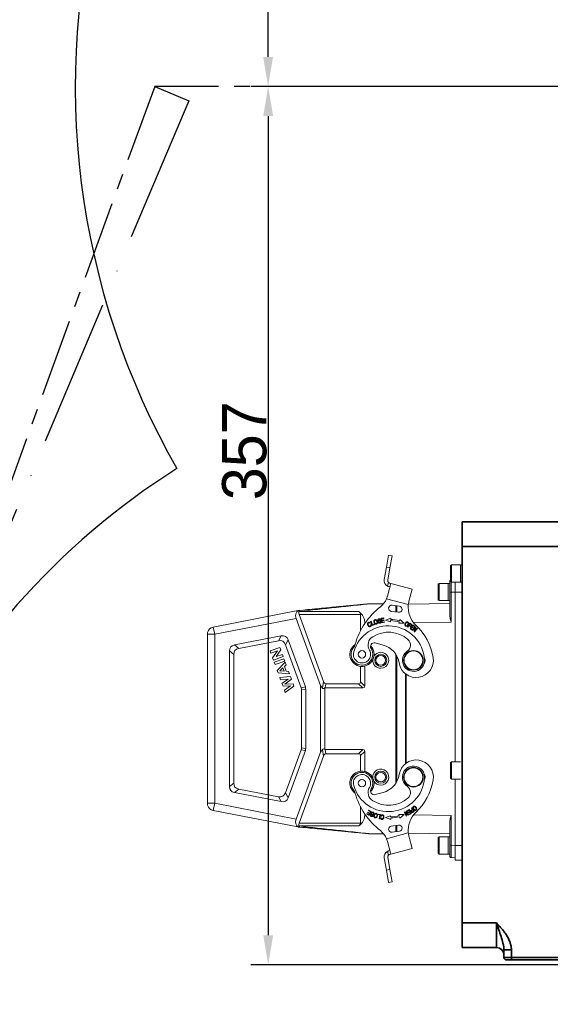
# Model space of a CAD drawing. Header units: millimetres. Extents: x -2031 to 1277, y -458 to 5880.
# Tile 19 of 61: x -816 to -600, y 3703 to 4104. Entities that reach past the tile are written whole.
import ezdxf

# ---------------------------------------------------------------- set-up
doc = ezdxf.new("R2010")
doc.units = ezdxf.units.MM
doc.header["$LTSCALE"] = 5
doc.linetypes.add('ACAD_ISO10W100', pattern=[18, 12, -3, 0, -3])
doc.linetypes.add('CENTER', pattern=[10.16, 6.35, -1.27, 1.27, -1.27])
doc.layers.add('重要标记', color=1, linetype='Continuous', lineweight=25)

msp = doc.modelspace()

# ---------------------------------------------------------------- linework, layer by layer
at = {"color": 2, "linetype": 'CENTER'}
for p, q in [((-761.093, 4076.401), (-863.827, 3794.141)), ((-481.093, 4076.401), (-761.093, 4076.401))]:
    msp.add_line(p, q, dxfattribs=at)
at = {"linetype": 'Continuous', "lineweight": 35}
for p, q in [((-636.093, 3899.401), (-561.093, 3899.401)), ((-636.093, 3889.401), (-636.093, 3899.401)), ((-636.093, 3889.401), (-636.093, 3736.401)), ((-561.093, 3889.401), (-636.093, 3889.401)), ((-636.093, 3736.401), (-622.093, 3736.401)), ((-636.093, 3726.401), (-636.093, 3736.401)), ((-622.093, 3726.401), (-622.093, 3736.401)), ((-622.093, 3726.401), (-636.093, 3726.401)), ((-619.093, 3725.446), (-616.093, 3725.446)), ((-619.093, 3722.401), (-619.093, 3725.446)), ((-619.093, 3722.401), (-616.093, 3722.401)), ((-616.093, 3725.446), (-616.093, 3722.401)), ((-616.093, 3722.401), (-571.093, 3722.401)), ((-616.093, 3722.401), (-616.093, 3721.401)), ((-616.093, 3721.401), (-618.093, 3721.401)), ((-571.093, 3721.401), (-616.093, 3721.401))]:
    msp.add_line(p, q, dxfattribs=at)
at = {"color": 0, "linetype": 'Continuous', "lineweight": 5}
for p, q in [((-666.044, 3885.912), (-666.912, 3880.988)), ((-664.566, 3885.651), (-666.044, 3885.912)), ((-664.566, 3885.651), (-665.435, 3880.727)), ((-666.912, 3880.988), (-667.795, 3875.981)), ((-666.912, 3880.988), (-665.435, 3880.727)), ((-666.318, 3875.721), (-665.435, 3880.727)), ((-640.443, 3881.912), (-640.793, 3881.562)), ((-640.793, 3875.262), (-640.793, 3881.562)), ((-636.793, 3881.912), (-640.443, 3881.912)), ((-640.443, 3881.912), (-640.443, 3874.912)), ((-636.093, 3881.912), (-636.793, 3881.912)), ((-636.793, 3881.912), (-636.793, 3874.912)), ((-636.793, 3875.237), (-636.793, 3881.912)), ((-665.109, 3874.452), (-666.491, 3869.293)), ((-666.45, 3873.31), (-666.04, 3874.84)), ((-665.109, 3874.452), (-665.592, 3874.581)), ((-656.415, 3872.122), (-665.109, 3874.452)), ((-645.443, 3874.412), (-645.793, 3874.062)), ((-641.793, 3874.412), (-645.443, 3874.412)), ((-645.443, 3874.412), (-645.443, 3867.412)), ((-641.093, 3874.412), (-641.793, 3874.412)), ((-641.793, 3874.412), (-641.793, 3867.412)), ((-640.793, 3875.262), (-640.443, 3874.912)), ((-640.606, 3874.386), (-640.605, 3875.073)), ((-640.443, 3874.912), (-636.793, 3874.912)), ((-638.893, 3874.912), (-638.893, 3870.912)), ((-636.793, 3874.912), (-636.793, 3875.237)), ((-636.793, 3874.912), (-636.093, 3874.912)), ((-665.497, 3873.003), (-665.98, 3873.132)), ((-657.629, 3867.592), (-656.415, 3872.122)), ((-645.793, 3867.762), (-645.793, 3874.062)), ((-641.093, 3861.397), (-641.093, 3870.851)), ((-640.602, 3870.851), (-638.893, 3870.881)), ((-640.602, 3858.735), (-640.602, 3870.851)), ((-638.893, 3870.912), (-636.093, 3870.912)), ((-638.893, 3870.912), (-638.893, 3801.912)), ((-668.046, 3866.162), (-673.666, 3866.162)), ((-666.85, 3868.189), (-657.981, 3865.813)), ((-641.093, 3866.226), (-657.966, 3865.931)), ((-657.629, 3867.592), (-657.737, 3867.189)), ((-645.793, 3867.762), (-645.443, 3867.412)), ((-645.443, 3867.412), (-641.793, 3867.412)), ((-641.793, 3867.412), (-641.093, 3867.412)), ((-702.961, 3863.371), (-737.266, 3856.703)), ((-702.59, 3863.389), (-702.454, 3863.424)), ((-702.503, 3862.974), (-678.055, 3862.974)), ((-702.454, 3863.424), (-701.903, 3863.477)), ((-664.902, 3863.073), (-661.923, 3862.685)), ((-661.6, 3865.164), (-664.579, 3865.552)), ((-663.093, 3865.358), (-663.093, 3862.837)), ((-662.693, 3862.785), (-662.693, 3865.306)), ((-736.693, 3853.758), (-703.601, 3860.191)), ((-703.601, 3860.191), (-693.693, 3832.969)), ((-692.494, 3834.581), (-702.409, 3861.824)), ((-702.409, 3861.824), (-677.425, 3861.824)), ((-677.425, 3855.144), (-677.425, 3861.824)), ((-675.693, 3858.057), (-675.693, 3858.662)), ((-675.693, 3858.662), (-675.275, 3858.662)), ((-673.578, 3858.236), (-673.426, 3858.376)), ((-673.152, 3859.026), (-673.339, 3858.949)), ((-673.339, 3858.949), (-672.652, 3857.285)), ((-672.547, 3857.558), (-673.152, 3859.026)), ((-670.122, 3858.784), (-670.303, 3858.723)), ((-669.503, 3859.615), (-669.318, 3859.674)), ((-667.941, 3860.388), (-669.033, 3860.239)), ((-669.033, 3860.239), (-668.791, 3858.455)), ((-668.805, 3860.056), (-667.913, 3860.177)), ((-668.73, 3859.509), (-668.805, 3860.056)), ((-668.791, 3858.455), (-667.663, 3858.609)), ((-667.895, 3859.623), (-668.73, 3859.509)), ((-668.702, 3859.3), (-667.866, 3859.414)), ((-668.619, 3858.693), (-668.702, 3859.3)), ((-667.692, 3858.819), (-668.619, 3858.693)), ((-667.913, 3860.177), (-667.941, 3860.388)), ((-667.866, 3859.414), (-667.895, 3859.623)), ((-667.663, 3858.609), (-667.692, 3858.819)), ((-665.101, 3860.364), (-667.263, 3859.535)), ((-667.263, 3859.535), (-665.185, 3858.819)), ((-665.185, 3858.819), (-665.159, 3859.302)), ((-665.132, 3859.801), (-665.101, 3860.364)), ((-661.737, 3858.76), (-661.861, 3858.293)), ((-661.861, 3858.293), (-659.664, 3858.331)), ((-661.463, 3859.788), (-661.608, 3859.243)), ((-659.664, 3858.331), (-661.463, 3859.788)), ((-657.373, 3858.244), (-658.286, 3856.692)), ((-655.816, 3858.47), (-640.602, 3858.735)), ((-739.593, 3854.526), (-739.593, 3853.758)), ((-737.266, 3856.703), (-736.693, 3853.758)), ((-673.069, 3857.732), (-673.277, 3857.694)), ((-672.652, 3857.285), (-671.772, 3857.649)), ((-671.852, 3857.845), (-672.547, 3857.558)), ((-671.772, 3857.649), (-671.852, 3857.845)), ((-658.286, 3856.692), (-658.128, 3856.6)), ((-658.128, 3856.6), (-657.758, 3857.231)), ((-657.65, 3857.414), (-657.324, 3857.969)), ((-656.213, 3857.546), (-657.239, 3856.067)), ((-657.239, 3856.067), (-656.395, 3855.481)), ((-656.968, 3856.137), (-656.619, 3856.641)), ((-656.274, 3855.656), (-656.968, 3856.137)), ((-656.619, 3856.641), (-655.993, 3856.207)), ((-656.499, 3856.814), (-656.184, 3857.268)), ((-655.873, 3856.38), (-656.499, 3856.814)), ((-656.395, 3855.481), (-656.274, 3855.656)), ((-655.113, 3856.768), (-656.251, 3855.373)), ((-656.251, 3855.373), (-656.116, 3855.263)), ((-655.395, 3856.979), (-656.213, 3857.546)), ((-656.184, 3857.268), (-655.516, 3856.804)), ((-656.116, 3855.263), (-655.221, 3856.359)), ((-655.993, 3856.207), (-655.873, 3856.38)), ((-655.221, 3856.359), (-655.555, 3854.806)), ((-655.555, 3854.806), (-655.41, 3854.687)), ((-655.516, 3856.804), (-655.395, 3856.979)), ((-655.41, 3854.687), (-654.272, 3856.082)), ((-655.301, 3855.098), (-654.968, 3856.65)), ((-654.408, 3856.192), (-655.301, 3855.098)), ((-654.968, 3856.65), (-655.113, 3856.768)), ((-654.272, 3856.082), (-654.408, 3856.192)), ((-739.593, 3785.065), (-739.593, 3853.758)), ((-736.693, 3853.758), (-739.593, 3853.758)), ((-736.693, 3785.065), (-736.693, 3853.758)), ((-709.652, 3853.106), (-728.67, 3849.409)), ((-710.773, 3851.124), (-726.938, 3847.981)), ((-709.652, 3853.106), (-710.773, 3851.124)), ((-706.825, 3851.507), (-707.947, 3849.525)), ((-699.844, 3832.326), (-706.825, 3851.507)), ((-671.47, 3850.221), (-668.267, 3849.362)), ((-730.693, 3846.955), (-730.693, 3791.868)), ((-730.693, 3846.955), (-728.961, 3845.527)), ((-728.67, 3849.409), (-726.938, 3847.981)), ((-710.211, 3848.43), (-714.158, 3846.993)), ((-713.837, 3846.114), (-714.158, 3846.993)), ((-711.202, 3847.073), (-713.837, 3846.114)), ((-713.139, 3844.195), (-711.202, 3847.073)), ((-711.751, 3844.653), (-709.865, 3847.48)), ((-709.865, 3847.48), (-710.211, 3848.43)), ((-701.576, 3832.02), (-707.947, 3849.525)), ((-728.961, 3845.527), (-728.961, 3793.296)), ((-712.804, 3843.274), (-713.139, 3844.195)), ((-708.857, 3844.71), (-712.804, 3843.274)), ((-708.525, 3843.799), (-712.472, 3842.362)), ((-712.128, 3841.416), (-712.472, 3842.362)), ((-708.181, 3842.852), (-712.128, 3841.416)), ((-709.177, 3845.59), (-711.751, 3844.653)), ((-711.272, 3839.065), (-708.009, 3842.379)), ((-708.857, 3844.71), (-709.177, 3845.59)), ((-708.181, 3842.852), (-708.525, 3843.799)), ((-708.009, 3842.379), (-707.634, 3841.349)), ((-663.093, 3845.639), (-663.093, 3793.184)), ((-662.693, 3793.849), (-662.693, 3844.974)), ((-710.908, 3838.064), (-711.272, 3839.065)), ((-706.296, 3837.675), (-710.908, 3838.064)), ((-708.936, 3840.068), (-710.165, 3838.889)), ((-710.165, 3838.889), (-708.47, 3838.789)), ((-708.47, 3838.789), (-708.936, 3840.068)), ((-707.634, 3841.349), (-708.381, 3840.614)), ((-707.699, 3838.74), (-708.381, 3840.614)), ((-706.662, 3838.679), (-707.699, 3838.74)), ((-706.296, 3837.675), (-706.662, 3838.679)), ((-677.425, 3834.394), (-677.425, 3840.728)), ((-675.693, 3832.662), (-675.693, 3840.824)), ((-705.88, 3836.53), (-710.241, 3836.232)), ((-709.894, 3835.279), (-710.241, 3836.232)), ((-706.875, 3835.563), (-709.894, 3835.279)), ((-706.875, 3835.563), (-709.333, 3833.737)), ((-705.514, 3835.526), (-708.125, 3833.518)), ((-705.514, 3835.526), (-705.88, 3836.53)), ((-692.898, 3831.911), (-692.494, 3834.581)), ((-675.693, 3832.662), (-677.425, 3834.394)), ((-659.093, 3837.644), (-659.093, 3801.179)), ((-658.798, 3837.427), (-658.798, 3801.396)), ((-708.923, 3832.612), (-709.333, 3833.737)), ((-705.9, 3832.741), (-708.923, 3832.612)), ((-705.9, 3832.741), (-708.354, 3831.048)), ((-708.001, 3830.079), (-708.354, 3831.048)), ((-704.836, 3833.661), (-708.125, 3833.518)), ((-704.462, 3832.635), (-708.001, 3830.079)), ((-704.462, 3832.635), (-704.836, 3833.661)), ((-699.844, 3832.326), (-701.576, 3832.02)), ((-701.425, 3831.165), (-699.693, 3831.471)), ((-701.425, 3807.658), (-701.425, 3831.165)), ((-699.693, 3807.352), (-699.693, 3831.471)), ((-693.693, 3805.854), (-693.693, 3832.969)), ((-692.898, 3831.911), (-693.693, 3832.969)), ((-691.961, 3806.885), (-691.961, 3831.938)), ((-691.764, 3831.912), (-691.502, 3833.644)), ((-691.764, 3831.912), (-676.443, 3831.912)), ((-691.502, 3833.644), (-678.175, 3833.644)), ((-678.175, 3833.644), (-676.443, 3831.912)), ((-707.947, 3789.298), (-701.576, 3806.803)), ((-706.825, 3787.316), (-699.844, 3806.497)), ((-701.576, 3806.803), (-699.844, 3806.497)), ((-699.693, 3807.352), (-701.425, 3807.658)), ((-693.693, 3805.854), (-692.898, 3806.912)), ((-692.494, 3804.242), (-692.898, 3806.912)), ((-691.502, 3805.179), (-691.764, 3806.912)), ((-676.443, 3806.912), (-691.764, 3806.912)), ((-676.443, 3806.912), (-678.175, 3805.179)), ((-677.425, 3804.429), (-675.693, 3806.162)), ((-675.693, 3797.999), (-675.693, 3806.162)), ((-693.693, 3805.854), (-703.601, 3778.632)), ((-702.409, 3776.999), (-692.494, 3804.242)), ((-678.175, 3805.179), (-691.502, 3805.179)), ((-677.425, 3798.095), (-677.425, 3804.429)), ((-640.443, 3801.912), (-640.793, 3801.562)), ((-640.793, 3795.262), (-640.793, 3801.562)), ((-636.793, 3801.912), (-640.443, 3801.912)), ((-640.443, 3801.912), (-640.443, 3794.912)), ((-640.793, 3795.262), (-640.443, 3794.912)), ((-640.443, 3794.912), (-636.793, 3794.912)), ((-638.893, 3794.912), (-638.893, 3767.912)), ((-730.693, 3791.868), (-728.961, 3793.296)), ((-728.67, 3789.414), (-726.938, 3790.842)), ((-726.938, 3790.842), (-710.773, 3787.699)), ((-728.67, 3789.414), (-709.652, 3785.717)), ((-709.652, 3785.717), (-710.773, 3787.699)), ((-707.947, 3789.298), (-706.825, 3787.316)), ((-668.267, 3789.461), (-671.47, 3788.602)), ((-739.593, 3785.065), (-736.693, 3785.065)), ((-736.693, 3785.065), (-737.266, 3782.12)), ((-737.266, 3782.12), (-702.961, 3775.452)), ((-703.601, 3778.632), (-736.693, 3785.065)), ((-677.425, 3776.999), (-677.425, 3783.679)), ((-674.092, 3782.26), (-674.191, 3782.072)), ((-674.191, 3782.072), (-673.361, 3781.639)), ((-673.084, 3781.734), (-674.092, 3782.26)), ((-657.583, 3782.538), (-658.475, 3782.027)), ((-658.475, 3782.027), (-658.369, 3781.843)), ((-658.369, 3781.843), (-657.636, 3782.264)), ((-657.636, 3782.264), (-657.331, 3781.732)), ((-656.688, 3780.977), (-657.583, 3782.538)), ((-656.569, 3783.215), (-656.72, 3783.113)), ((-656.72, 3783.113), (-656.31, 3782.507)), ((-655.559, 3781.726), (-656.569, 3783.215)), ((-656.191, 3782.332), (-655.829, 3781.799)), ((-675.693, 3780.162), (-675.693, 3780.766)), ((-675.275, 3780.162), (-675.693, 3780.162)), ((-674.795, 3780.836), (-674.894, 3780.648)), ((-674.894, 3780.648), (-673.917, 3780.138)), ((-673.997, 3780.419), (-674.795, 3780.836)), ((-674.392, 3781.486), (-674.49, 3781.299)), ((-674.49, 3781.299), (-673.742, 3780.909)), ((-673.644, 3781.095), (-674.392, 3781.486)), ((-673.742, 3780.909), (-673.997, 3780.419)), ((-673.917, 3780.138), (-673.084, 3781.734)), ((-673.361, 3781.639), (-673.644, 3781.095)), ((-673.173, 3780.376), (-673.358, 3780.435)), ((-672.187, 3780.696), (-672.004, 3780.641)), ((-670.185, 3780.669), (-670.232, 3780.463)), ((-670.232, 3780.463), (-669.5, 3780.295)), ((-669.256, 3780.457), (-670.185, 3780.669)), ((-669.5, 3780.295), (-669.854, 3778.747)), ((-669.854, 3778.747), (-669.657, 3778.702)), ((-669.657, 3778.702), (-669.256, 3780.457)), ((-669.05, 3779.146), (-669.255, 3779.12)), ((-669.174, 3779.851), (-668.983, 3779.762)), ((-665.185, 3780.004), (-667.263, 3779.288)), ((-667.263, 3779.288), (-665.101, 3778.459)), ((-665.159, 3779.521), (-665.185, 3780.004)), ((-665.101, 3778.459), (-665.132, 3779.022)), ((-659.664, 3780.492), (-661.861, 3780.53)), ((-661.861, 3780.53), (-661.737, 3780.063)), ((-661.608, 3779.58), (-661.463, 3779.035)), ((-661.463, 3779.035), (-659.664, 3780.492)), ((-659.445, 3781.559), (-659.614, 3781.479)), ((-659.614, 3781.479), (-658.843, 3779.852)), ((-658.186, 3780.591), (-659.445, 3781.559)), ((-658.685, 3779.927), (-659.29, 3781.204)), ((-659.29, 3781.204), (-658.032, 3780.237)), ((-658.843, 3779.852), (-658.685, 3779.927)), ((-658.634, 3781.944), (-658.792, 3781.869)), ((-658.792, 3781.869), (-658.186, 3780.591)), ((-657.863, 3780.317), (-658.634, 3781.944)), ((-658.032, 3780.237), (-657.863, 3780.317)), ((-657.331, 3781.732), (-657.992, 3781.353)), ((-657.992, 3781.353), (-657.887, 3781.17)), ((-657.887, 3781.17), (-657.226, 3781.549)), ((-656.951, 3781.071), (-657.657, 3780.666)), ((-657.657, 3780.666), (-657.551, 3780.482)), ((-657.551, 3780.482), (-656.688, 3780.977)), ((-657.226, 3781.549), (-656.951, 3781.071)), ((-640.602, 3780.088), (-655.816, 3780.353)), ((-640.602, 3767.972), (-640.602, 3780.088)), ((-702.454, 3775.399), (-702.59, 3775.434)), ((-678.055, 3775.849), (-702.503, 3775.849)), ((-701.903, 3775.346), (-702.454, 3775.399)), ((-677.425, 3776.999), (-702.409, 3776.999)), ((-661.923, 3776.138), (-664.902, 3775.75)), ((-663.093, 3775.986), (-663.093, 3773.465)), ((-662.693, 3773.517), (-662.693, 3776.038)), ((-641.093, 3767.972), (-641.093, 3777.426)), ((-668.046, 3772.662), (-673.666, 3772.662)), ((-657.981, 3773.011), (-666.85, 3770.634)), ((-664.579, 3773.271), (-661.6, 3773.659)), ((-641.093, 3772.597), (-657.966, 3772.892)), ((-657.737, 3771.635), (-657.629, 3771.23)), ((-656.415, 3766.701), (-657.629, 3771.23)), ((-645.443, 3771.412), (-645.793, 3771.062)), ((-645.793, 3764.762), (-645.793, 3771.062)), ((-641.793, 3771.412), (-645.443, 3771.412)), ((-645.443, 3771.412), (-645.443, 3764.412)), ((-641.093, 3771.412), (-641.793, 3771.412)), ((-641.793, 3771.412), (-641.793, 3764.412)), ((-666.491, 3769.53), (-666.56, 3769.788)), ((-666.491, 3769.53), (-665.109, 3764.371)), ((-665.109, 3764.371), (-656.415, 3766.701)), ((-640.602, 3767.972), (-638.893, 3767.942)), ((-638.893, 3767.912), (-636.093, 3767.912)), ((-638.893, 3767.912), (-638.893, 3761.912)), ((-667.795, 3762.842), (-666.912, 3757.835)), ((-666.04, 3763.983), (-666.45, 3765.513)), ((-665.435, 3758.096), (-666.318, 3763.102)), ((-665.98, 3765.691), (-665.497, 3765.82)), ((-665.109, 3764.371), (-665.592, 3764.242)), ((-645.793, 3764.762), (-645.443, 3764.412)), ((-645.443, 3764.412), (-641.793, 3764.412)), ((-641.793, 3764.412), (-641.093, 3764.412)), ((-640.602, 3762.973), (-638.893, 3762.943)), ((-665.435, 3758.096), (-666.912, 3757.835)), ((-665.435, 3758.096), (-664.566, 3753.172)), ((-638.893, 3761.912), (-636.093, 3761.912)), ((-666.912, 3757.835), (-666.044, 3752.911)), ((-664.566, 3753.172), (-666.044, 3752.911))]:
    msp.add_line(p, q, dxfattribs=at)
for centre, radius in [((-676.828, 3845.591), 1.5), ((-655.893, 3843.162), 4), ((-655.893, 3843.162), 3.8), ((-669.193, 3843.162), 2.45), ((-669.193, 3843.162), 1.95), ((-669.193, 3795.662), 2.45), ((-655.893, 3795.662), 4), ((-655.893, 3795.662), 3.8), ((-676.828, 3793.232), 1.5), ((-669.193, 3795.662), 1.95)]:
    msp.add_circle(centre, radius, dxfattribs=at)
at = {"color": 4, "linetype": 'ByBlock'}
msp.add_arc((-481.093, 4076.401), 580.375, 320, 180, dxfattribs=at)
at = {"color": 4, "linetype": 'Continuous'}
for centre, radius, start, end in [((-481.093, 4076.401), 312.308, 119.34586, 209.81564), ((-591.595, 3667.197), 300.375, 122.29091, 155)]:
    msp.add_arc(centre, radius, start, end, dxfattribs=at)
at = {"color": 0, "linetype": 'Continuous', "lineweight": 5}
for centre, radius, start, end in [((-665.333, 3875.547), 2.5, 170, 243.46304), ((-665.333, 3875.547), 1, 170, 225), ((-673.666, 3865.162), 1, 90, 95.44033), ((-674.263, 3871.195), 8, 308.10289, 337.92602), ((-650.814, 3841.293), 30, 128.10289, 163.60402), ((-664.74, 3864.312), 1.25, 82.57997, 262.57997), ((-661.762, 3863.924), 1.25, 262.57997, 82.57997), ((-648.037, 3864.753), 10, 173.92063, 226.87194), ((-666.07, 3842.476), 16.85, 75.09834, 86.90166), ((-666.07, 3842.476), 17.35, 75.09834, 86.90166), ((-736.693, 3853.758), 3, 101, 165.16489), ((-666.07, 3842.476), 14.7, 3.85219, 163.85219), ((-666.07, 3842.476), 12.1, 49.14421, 121.83371), ((-670.597, 3840.669), 23, 8.983, 46.87194), ((-670.342, 3849.358), 4, 121.83371, 210.14605), ((-671.858, 3848.772), 1.5, 75, 212.61998), ((-660.117, 3849.359), 3, 304.27757, 49.14421), ((-676.828, 3845.591), 4.9, 125.09575, 44.55539), ((-676.828, 3845.591), 4.4, 143.57528, 32.61992), ((-684.391, 3851.173), 5, 323.57533, 343.60405), ((-676.828, 3845.591), 3.5, 163.85219, 30.14605), ((-669.193, 3843.162), 3.25, 270, 149.33436), ((-670.597, 3840.669), 9, 8.983, 75), ((-655.893, 3843.162), 4.5, 124.27757, 3.85219), ((-669.193, 3843.162), 3.25, 175.35689, 270), ((-654.793, 3843.167), 7, 188.983, 8.983), ((-653.689, 3843.173), 2.5, 326.33021, 28.51912), ((-654.793, 3795.656), 7, 351.017, 171.017), ((-676.828, 3793.232), 4.9, 315.44461, 234.90425), ((-669.193, 3795.662), 3.25, 270, 184.64311), ((-655.893, 3795.661), 4.5, 356.14781, 235.72243), ((-676.828, 3793.232), 4.4, 327.38008, 216.42472), ((-676.828, 3793.232), 3.5, 329.85395, 196.14781), ((-666.07, 3796.347), 14.7, 196.14781, 356.14781), ((-670.597, 3798.154), 9, 285, 351.017), ((-670.597, 3798.154), 23, 313.12806, 351.017), ((-653.689, 3795.65), 2.5, 331.48088, 33.66979), ((-684.391, 3787.65), 5, 16.39595, 36.42467), ((-670.342, 3789.465), 4, 149.85395, 238.16629), ((-671.858, 3790.051), 1.5, 147.38002, 285), ((-669.193, 3795.662), 3.25, 210.66564, 270), ((-660.117, 3789.464), 3, 310.85579, 55.72243), ((-650.814, 3797.53), 30, 196.39598, 231.89711), ((-666.07, 3796.347), 12.1, 238.16629, 310.85579), ((-736.693, 3785.065), 3, 194.83511, 259), ((-666.07, 3796.347), 16.85, 273.09834, 284.90166), ((-666.07, 3796.347), 17.35, 273.09834, 284.90166), ((-648.037, 3774.07), 10, 133.12806, 186.07933), ((-664.74, 3774.511), 1.25, 97.42003, 277.42003), ((-661.762, 3774.899), 1.25, 277.42003, 97.42003), ((-673.666, 3773.662), 1, 264.55967, 270), ((-674.263, 3767.628), 8, 22.07398, 51.89711), ((-665.333, 3763.276), 2.5, 116.53696, 190), ((-665.333, 3763.276), 1, 135, 190)]:
    msp.add_arc(centre, radius, start, end, dxfattribs=at)
at = {"color": 0, "lineweight": 5}
for centre, radius, start, end in [((-266.601, 3885.431), 379.096, 181.67946, 182.09714), ((-481.093, 4065.412), 353.353, 235.74311, 235.77567)]:
    msp.add_arc(centre, radius, start, end, dxfattribs=at)
at = {"linetype": 'Continuous', "lineweight": 35}
for centre, radius, start, end in [((-622.093, 3723.401), 3, 0, 90), ((-618.093, 3722.401), 1, 180, 270)]:
    msp.add_arc(centre, radius, start, end, dxfattribs=at)
at = {"color": 0, "linetype": 'Continuous', "lineweight": 5}
for centre, major_axis, ratio, start_param, end_param in [((-701.099, 3860.677), (-1.859, 2.496), 0.7894278, 6.1097035, 7.4911371), ((-700.624, 3861.824), (-1.551, 1.708), 0.6711017, 0.4108467, 1.0234015), ((-695.454, 3858.662), (-5.817, 6.404), 0.6711017, 0.4076813, 0.4108467), ((-680.889, 3861.824), (3.464, 0), 0.5773503, 0, 0.6125547), ((-688.684, 3858.662), (12.99, 0), 0.5773503, 0, 0.6125547), ((-715.153, 3840.085), (6.125, 10.826), 0.4019871, 5.9524654, 6.6139052), ((-714.031, 3842.068), (6.125, 10.826), 0.4019871, 5.9524654, 6.6139052), ((-720.693, 3840.773), (-9.481, 7.815), 0.4069417, 5.9595248, 6.6068458), ((-718.961, 3839.345), (-9.481, 7.815), 0.4069417, 5.9595248, 6.6068458), ((-691.161, 3836.644), (0.453, 2.992), 0.4957471, 2.4040757, 3.2165947), ((-680.425, 3836.644), (2.806, -2.806), 0.3779645, 5.9218182, 6.6445524), ((-711.425, 3829.843), (9.962, 1.757), 0.4942704, 6.1962518, 6.3701189), ((-709.693, 3830.148), (9.962, 1.757), 0.4942704, 6.1962518, 6.3701189), ((-691.327, 3835.545), (1.335, 3.816), 0.3273179, 2.9258298, 3.6059106), ((-691.423, 3834.912), (0.453, 2.992), 0.4957471, 3.0841565, 3.2165947), ((-678.693, 3834.912), (2.806, -2.806), 0.3779645, 5.9218182, 6.6445524), ((-711.425, 3808.98), (9.962, -1.757), 0.4942704, 6.1962518, 6.3701189), ((-709.693, 3808.675), (9.962, -1.757), 0.4942704, 6.1962518, 6.3701189), ((-691.327, 3803.278), (-1.335, 3.816), 0.3273179, 5.8188674, 6.4989482), ((-691.423, 3803.912), (0.453, -2.992), 0.4957471, 3.0665906, 3.1990288), ((-678.693, 3803.912), (2.806, 2.806), 0.3779645, 5.9218182, 6.6445524), ((-691.161, 3802.179), (0.453, -2.992), 0.4957471, 3.0665906, 3.8791096), ((-680.425, 3802.179), (2.806, 2.806), 0.3779645, 5.9218182, 6.6445524), ((-720.693, 3798.05), (-9.481, -7.815), 0.4069417, 5.9595248, 6.6068458), ((-718.961, 3799.478), (-9.481, -7.815), 0.4069417, 5.9595248, 6.6068458), ((-715.153, 3798.738), (6.125, -10.826), 0.4019871, 5.9524654, 6.6139052), ((-714.031, 3796.755), (6.125, -10.826), 0.4019871, 5.9524654, 6.6139052), ((-701.099, 3778.146), (1.859, 2.496), 0.7894278, 1.9336409, 3.3150615), ((-688.684, 3780.162), (12.99, 0), 0.5773503, 5.6706306, 6.2831853), ((-700.624, 3776.999), (1.551, 1.708), 0.6711017, 2.1181912, 2.7307459), ((-695.454, 3780.162), (5.817, 6.404), 0.6711017, 2.7307459, 2.7339113), ((-680.889, 3776.999), (3.464, 0), 0.5773503, 5.6706306, 6.2831853)]:
    msp.add_ellipse(centre, major_axis=major_axis, ratio=ratio, start_param=start_param, end_param=end_param, dxfattribs=at)
for points, knots in [([(-666.04, 3874.84), (-665.975, 3874.784), (-665.846, 3874.673), (-665.684, 3874.607), (-665.602, 3874.584), (-665.592, 3874.581)], [0, 0, 0, 0, 0.4650707, 0.9307078, 1, 1, 1, 1]), ([(-641.093, 3875.35), (-641.086, 3875.414), (-641.07, 3875.543), (-640.978, 3875.691), (-640.892, 3875.743), (-640.862, 3875.761)], [0, 0, 0, 0, 0.3914784, 0.7829568, 1, 1, 1, 1]), ([(-640.602, 3870.851), (-640.603, 3871.191), (-640.604, 3871.862), (-640.605, 3873.127), (-640.605, 3873.887), (-640.606, 3874.386)], [0, 0, 0, 0, 0.2608128, 0.5147858, 1, 1, 1, 1]), ([(-665.98, 3873.132), (-666.073, 3873.16), (-666.227, 3873.206), (-666.386, 3873.281), (-666.45, 3873.31)], [0, 0, 0, 0, 0.6040907, 1, 1, 1, 1]), ([(-673.666, 3866.162), (-673.676, 3866.161), (-673.695, 3866.159), (-673.864, 3866.139), (-674.387, 3866.083), (-676.216, 3865.88), (-680.605, 3865.4), (-689.663, 3864.403), (-697.402, 3863.553), (-702.498, 3862.993)], [0, 0, 0, 0, 0.00889836, 0.01730133, 0.03878203, 0.08091281, 0.22520798, 0.48975959, 1, 1, 1, 1]), ([(-673.76, 3866.157), (-673.766, 3866.156), (-673.778, 3866.155), (-673.908, 3866.143), (-674.283, 3866.107), (-674.934, 3866.045), (-675.764, 3865.966), (-676.976, 3865.851), (-678.665, 3865.69), (-680.709, 3865.495), (-682.829, 3865.293), (-685.027, 3865.084), (-688.803, 3864.724), (-694.45, 3864.187), (-699.301, 3863.725), (-701.903, 3863.477)], [0, 0, 0, 0, 0.0062956, 0.0131614, 0.0300865, 0.0609016, 0.0896287, 0.1231429, 0.1928449, 0.2694574, 0.3383762, 0.4147502, 0.4986136, 0.7310465, 1, 1, 1, 1]), ([(-666.491, 3869.293), (-666.528, 3869.158), (-666.632, 3868.788), (-666.765, 3868.422), (-666.85, 3868.189)], [0, 0, 0, 0, 0.3646762, 1, 1, 1, 1]), ([(-657.981, 3865.813), (-657.936, 3866.113), (-657.846, 3866.72), (-657.702, 3867.299), (-657.629, 3867.592)], [0, 0, 0, 0, 0.4939751, 1, 1, 1, 1]), ([(-702.961, 3863.371), (-702.956, 3863.372), (-702.945, 3863.372), (-702.832, 3863.377), (-702.692, 3863.384), (-702.59, 3863.389)], [0, 0, 0, 0, 0.2202882, 0.4337419, 1, 1, 1, 1]), ([(-702.454, 3863.424), (-702.555, 3863.415), (-702.699, 3863.401), (-702.824, 3863.389), (-702.86, 3863.386), (-702.863, 3863.385), (-702.865, 3863.385)], [0, 0, 0, 0, 0.5587303, 0.7965691, 0.8999641, 1, 1, 1, 1]), ([(-701.903, 3863.477), (-702.01, 3863.454), (-702.199, 3863.414), (-702.405, 3863.234), (-702.47, 3863.065), (-702.498, 3862.993)], [0, 0, 0, 0, 0.4241908, 0.7529416, 1, 1, 1, 1]), ([(-673.426, 3858.376), (-673.471, 3858.423), (-673.557, 3858.514), (-673.716, 3858.605), (-673.884, 3858.645), (-674.085, 3858.629), (-674.301, 3858.528), (-674.491, 3858.328), (-674.585, 3858.049), (-674.556, 3857.728), (-674.429, 3857.403), (-674.248, 3857.136), (-674.049, 3856.95), (-673.862, 3856.846), (-673.63, 3856.808), (-673.371, 3856.883), (-673.15, 3857.046), (-673.045, 3857.269), (-673.02, 3857.495), (-673.052, 3857.649), (-673.069, 3857.732)], [0, 0, 0, 0, 0.0441389, 0.0838176, 0.1214363, 0.15912, 0.2174607, 0.2780213, 0.340188, 0.4102814, 0.4903871, 0.574005, 0.6257382, 0.672402, 0.7162057, 0.7809669, 0.8493023, 0.8942097, 0.9431975, 1, 1, 1, 1]), ([(-673.263, 3857.317), (-673.292, 3857.258), (-673.351, 3857.14), (-673.519, 3857.05), (-673.689, 3857.026), (-673.853, 3857.068), (-674.006, 3857.175), (-674.194, 3857.402), (-674.332, 3857.689), (-674.383, 3858.005), (-674.318, 3858.224), (-674.165, 3858.371), (-673.994, 3858.439), (-673.831, 3858.428), (-673.694, 3858.356), (-673.619, 3858.279), (-673.578, 3858.236)], [0, 0, 0, 0, 0.0667558, 0.1340875, 0.1872494, 0.2428257, 0.3051657, 0.3780911, 0.5470796, 0.629011, 0.7049138, 0.7739273, 0.8429093, 0.8888933, 0.9388786, 1, 1, 1, 1]), ([(-670.791, 3859.423), (-670.867, 3859.498), (-671.015, 3859.643), (-671.299, 3859.705), (-671.543, 3859.67), (-671.74, 3859.57), (-671.894, 3859.411), (-672.007, 3859.174), (-672.028, 3858.851), (-671.948, 3858.471), (-671.799, 3858.243), (-671.723, 3858.126)], [0, 0, 0, 0, 0.1198284, 0.2324863, 0.3163114, 0.397884, 0.4796887, 0.5649371, 0.6920649, 0.8415366, 1, 1, 1, 1]), ([(-670.735, 3858.373), (-670.758, 3858.324), (-670.802, 3858.23), (-670.916, 3858.126), (-671.058, 3858.062), (-671.223, 3858.052), (-671.394, 3858.102), (-671.552, 3858.217), (-671.688, 3858.419), (-671.776, 3858.678), (-671.833, 3858.953), (-671.79, 3859.117), (-671.772, 3859.187)], [0, 0, 0, 0, 0.079076, 0.1529884, 0.2249985, 0.3071347, 0.3930922, 0.4859084, 0.5921878, 0.7503399, 0.8922586, 1, 1, 1, 1]), ([(-671.772, 3859.187), (-671.733, 3859.254), (-671.659, 3859.382), (-671.471, 3859.478), (-671.289, 3859.493), (-671.123, 3859.446), (-670.977, 3859.336), (-670.839, 3859.152), (-670.743, 3858.905), (-670.679, 3858.626), (-670.718, 3858.452), (-670.735, 3858.373)], [0, 0, 0, 0, 0.114595, 0.2214902, 0.3034947, 0.3875448, 0.4770622, 0.5768364, 0.7311913, 0.8785995, 1, 1, 1, 1]), ([(-671.723, 3858.126), (-671.649, 3858.054), (-671.506, 3857.912), (-671.233, 3857.84), (-670.988, 3857.867), (-670.783, 3857.964), (-670.616, 3858.129), (-670.497, 3858.385), (-670.485, 3858.725), (-670.574, 3859.101), (-670.719, 3859.317), (-670.791, 3859.423)], [0, 0, 0, 0, 0.1158083, 0.2249958, 0.3074303, 0.3916195, 0.4780052, 0.5689977, 0.705713, 0.8558606, 1, 1, 1, 1]), ([(-669.318, 3859.674), (-669.335, 3859.726), (-669.367, 3859.827), (-669.461, 3859.955), (-669.585, 3860.048), (-669.765, 3860.103), (-669.991, 3860.089), (-670.211, 3860.004), (-670.36, 3859.855), (-670.425, 3859.685), (-670.425, 3859.506), (-670.376, 3859.352), (-670.29, 3859.237), (-670.179, 3859.157), (-669.919, 3859.081), (-669.694, 3859.072), (-669.519, 3859.066)], [0, 0, 0, 0, 0.0592497, 0.1146923, 0.1685659, 0.2244511, 0.3158262, 0.4092648, 0.4745118, 0.5379062, 0.6020226, 0.6646191, 0.710077, 0.7558049, 0.8106693, 1, 1, 1, 1]), ([(-670.303, 3858.723), (-670.284, 3858.661), (-670.251, 3858.553), (-670.181, 3858.464), (-670.151, 3858.426)], [0, 0, 0, 0, 0.5720489, 1, 1, 1, 1]), ([(-670.151, 3858.426), (-670.116, 3858.391), (-670.046, 3858.322), (-669.904, 3858.261), (-669.745, 3858.239), (-669.542, 3858.258), (-669.315, 3858.34), (-669.141, 3858.523), (-669.083, 3858.734), (-669.095, 3858.923), (-669.161, 3859.096), (-669.269, 3859.208), (-669.383, 3859.272), (-669.514, 3859.31), (-669.72, 3859.326), (-669.916, 3859.332), (-670.068, 3859.359), (-670.139, 3859.388), (-670.194, 3859.444), (-670.228, 3859.529), (-670.235, 3859.63), (-670.2, 3859.722), (-670.139, 3859.791), (-670.059, 3859.838), (-669.944, 3859.875), (-669.809, 3859.895), (-669.664, 3859.859), (-669.558, 3859.756), (-669.522, 3859.665), (-669.503, 3859.615)], [0, 0, 0, 0, 0.036965, 0.0733797, 0.1131665, 0.156654, 0.2251842, 0.289804, 0.3375437, 0.3850713, 0.4301237, 0.4735292, 0.4984156, 0.5278843, 0.5744027, 0.6532595, 0.674856, 0.6899159, 0.7101636, 0.7316046, 0.7575144, 0.7840179, 0.8032432, 0.8258733, 0.8525808, 0.8932177, 0.9270267, 0.9603441, 1, 1, 1, 1]), ([(-669.402, 3858.56), (-669.451, 3858.531), (-669.553, 3858.473), (-669.727, 3858.456), (-669.881, 3858.483), (-669.997, 3858.556), (-670.076, 3858.658), (-670.106, 3858.74), (-670.122, 3858.784)], [0, 0, 0, 0, 0.18971592, 0.38998059, 0.57554605, 0.70774475, 0.84295007, 1, 1, 1, 1]), ([(-669.519, 3859.066), (-669.488, 3859.058), (-669.432, 3859.044), (-669.361, 3858.997), (-669.312, 3858.934), (-669.286, 3858.859), (-669.279, 3858.778), (-669.293, 3858.696), (-669.334, 3858.619), (-669.379, 3858.58), (-669.402, 3858.56)], [0, 0, 0, 0, 0.1403025, 0.2605013, 0.3752953, 0.4925267, 0.614118, 0.7373221, 0.8628557, 1, 1, 1, 1]), ([(-657.897, 3858.053), (-657.895, 3858.123), (-657.89, 3858.257), (-657.948, 3858.447), (-658.06, 3858.606), (-658.218, 3858.722), (-658.412, 3858.776), (-658.618, 3858.757), (-658.847, 3858.653), (-659.072, 3858.429), (-659.271, 3858.1), (-659.326, 3857.834), (-659.354, 3857.698)], [0, 0, 0, 0, 0.083001, 0.1585929, 0.2309817, 0.3099355, 0.386768, 0.4655, 0.5502082, 0.6804936, 0.8358334, 1, 1, 1, 1]), ([(-658.556, 3857.241), (-658.591, 3857.224), (-658.658, 3857.192), (-658.766, 3857.175), (-658.868, 3857.185), (-658.978, 3857.228), (-659.084, 3857.321), (-659.16, 3857.47), (-659.183, 3857.657), (-659.138, 3857.893), (-659.024, 3858.14), (-658.881, 3858.378), (-658.743, 3858.473), (-658.684, 3858.514)], [0, 0, 0, 0, 0.05940084, 0.11413154, 0.16592614, 0.21659723, 0.29402624, 0.37732236, 0.47042502, 0.57971894, 0.74375692, 0.89060535, 1, 1, 1, 1]), ([(-658.684, 3858.514), (-658.638, 3858.532), (-658.551, 3858.566), (-658.412, 3858.566), (-658.282, 3858.521), (-658.17, 3858.425), (-658.095, 3858.282), (-658.075, 3858.106), (-658.108, 3857.883), (-658.21, 3857.639), (-658.351, 3857.394), (-658.493, 3857.288), (-658.556, 3857.241)], [0, 0, 0, 0, 0.0766776, 0.1461801, 0.2131599, 0.2904046, 0.3717867, 0.4615598, 0.56391, 0.7238448, 0.8764242, 1, 1, 1, 1]), ([(-656.754, 3857.86), (-656.859, 3857.93), (-657.061, 3858.066), (-657.272, 3858.186), (-657.373, 3858.244)], [0, 0, 0, 0, 0.5191223, 1, 1, 1, 1]), ([(-641.093, 3861.397), (-641.069, 3861.079), (-641.004, 3860.21), (-640.751, 3859.309), (-640.603, 3858.741), (-640.602, 3858.735)], [0, 0, 0, 0, 0.3637347, 0.9937412, 1, 1, 1, 1]), ([(-673.277, 3857.694), (-673.257, 3857.619), (-673.225, 3857.493), (-673.252, 3857.367), (-673.263, 3857.317)], [0, 0, 0, 0, 0.6031068, 1, 1, 1, 1]), ([(-659.354, 3857.698), (-659.355, 3857.598), (-659.357, 3857.406), (-659.231, 3857.172), (-659.054, 3857.031), (-658.855, 3856.969), (-658.637, 3856.984), (-658.333, 3857.128), (-658.031, 3857.498), (-657.943, 3857.865), (-657.897, 3858.053)], [0, 0, 0, 0, 0.1174632, 0.2237166, 0.3016748, 0.381106, 0.4643288, 0.5550592, 0.7724304, 1, 1, 1, 1]), ([(-657.758, 3857.231), (-657.591, 3857.109), (-657.382, 3856.958), (-657.08, 3856.954), (-656.947, 3857.018), (-656.815, 3857.132), (-656.698, 3857.302), (-656.627, 3857.508), (-656.633, 3857.718), (-656.714, 3857.814), (-656.754, 3857.86)], [0, 0, 0, 0, 0.32079059, 0.39987534, 0.47483261, 0.55332682, 0.67982144, 0.8026449, 0.90429039, 1, 1, 1, 1]), ([(-656.882, 3857.69), (-656.871, 3857.674), (-656.848, 3857.642), (-656.834, 3857.58), (-656.837, 3857.511), (-656.862, 3857.414), (-656.92, 3857.301), (-657.014, 3857.207), (-657.115, 3857.165), (-657.215, 3857.172), (-657.397, 3857.255), (-657.539, 3857.344), (-657.65, 3857.414)], [0, 0, 0, 0, 0.0463464, 0.0952174, 0.1496322, 0.2102181, 0.3360277, 0.4515587, 0.5216479, 0.5947166, 0.6845282, 1, 1, 1, 1]), ([(-657.324, 3857.969), (-657.227, 3857.912), (-657.095, 3857.835), (-656.944, 3857.746), (-656.898, 3857.704), (-656.882, 3857.69)], [0, 0, 0, 0, 0.6444473, 0.8777667, 1, 1, 1, 1]), ([(-739.593, 3785.065), (-739.593, 3784.978), (-739.593, 3784.806), (-739.593, 3784.576), (-739.593, 3784.402), (-739.593, 3784.31), (-739.593, 3784.3), (-739.593, 3784.297)], [0, 0, 0, 0, 0.2146939, 0.4293877, 0.6440816, 0.8587754, 1, 1, 1, 1]), ([(-656.31, 3782.507), (-656.491, 3782.409), (-656.717, 3782.286), (-656.85, 3782.014), (-656.85, 3781.867), (-656.803, 3781.699), (-656.7, 3781.52), (-656.544, 3781.368), (-656.352, 3781.283), (-656.231, 3781.315), (-656.172, 3781.331)], [0, 0, 0, 0, 0.3207906, 0.3998753, 0.4748326, 0.5533268, 0.6798214, 0.8026449, 0.9042904, 1, 1, 1, 1]), ([(-656.27, 3781.519), (-656.289, 3781.516), (-656.329, 3781.51), (-656.391, 3781.524), (-656.451, 3781.556), (-656.528, 3781.62), (-656.606, 3781.721), (-656.65, 3781.845), (-656.644, 3781.955), (-656.595, 3782.042), (-656.443, 3782.171), (-656.301, 3782.262), (-656.191, 3782.332)], [0, 0, 0, 0, 0.0463464, 0.0952174, 0.1496322, 0.2102181, 0.3360277, 0.4515587, 0.5216479, 0.5947166, 0.6845282, 1, 1, 1, 1]), ([(-655.202, 3783.749), (-655.293, 3783.793), (-655.464, 3783.877), (-655.731, 3783.864), (-655.934, 3783.764), (-656.075, 3783.611), (-656.155, 3783.407), (-656.156, 3783.071), (-655.951, 3782.64), (-655.657, 3782.402), (-655.507, 3782.281)], [0, 0, 0, 0, 0.1174632, 0.2237166, 0.3016748, 0.381106, 0.4643288, 0.5550592, 0.7724304, 1, 1, 1, 1]), ([(-655.958, 3783.225), (-655.958, 3783.263), (-655.958, 3783.338), (-655.927, 3783.442), (-655.874, 3783.53), (-655.788, 3783.611), (-655.659, 3783.666), (-655.491, 3783.671), (-655.313, 3783.612), (-655.119, 3783.47), (-654.945, 3783.261), (-654.791, 3783.029), (-654.765, 3782.864), (-654.753, 3782.794)], [0, 0, 0, 0, 0.0594008, 0.1141315, 0.1659261, 0.2165972, 0.2940262, 0.3773224, 0.470425, 0.5797189, 0.7437569, 0.8906053, 1, 1, 1, 1]), ([(-654.753, 3782.794), (-654.757, 3782.745), (-654.763, 3782.651), (-654.822, 3782.526), (-654.92, 3782.428), (-655.054, 3782.367), (-655.215, 3782.361), (-655.383, 3782.418), (-655.57, 3782.544), (-655.747, 3782.741), (-655.908, 3782.973), (-655.942, 3783.147), (-655.958, 3783.225)], [0, 0, 0, 0, 0.0766776, 0.1461801, 0.2131599, 0.2904046, 0.3717867, 0.4615598, 0.56391, 0.7238448, 0.8764242, 1, 1, 1, 1]), ([(-655.507, 3782.281), (-655.445, 3782.249), (-655.325, 3782.187), (-655.129, 3782.158), (-654.938, 3782.19), (-654.765, 3782.283), (-654.633, 3782.436), (-654.562, 3782.63), (-654.557, 3782.881), (-654.663, 3783.181), (-654.875, 3783.501), (-655.091, 3783.665), (-655.202, 3783.749)], [0, 0, 0, 0, 0.08300101, 0.15859293, 0.23098167, 0.30993546, 0.386768, 0.46550003, 0.5502082, 0.68049356, 0.83583339, 1, 1, 1, 1]), ([(-673.358, 3780.435), (-673.374, 3780.382), (-673.406, 3780.281), (-673.403, 3780.123), (-673.356, 3779.975), (-673.241, 3779.826), (-673.048, 3779.706), (-672.819, 3779.649), (-672.612, 3779.684), (-672.46, 3779.786), (-672.357, 3779.931), (-672.308, 3780.086), (-672.312, 3780.229), (-672.357, 3780.359), (-672.524, 3780.571), (-672.703, 3780.708), (-672.843, 3780.815)], [0, 0, 0, 0, 0.0592497, 0.1146923, 0.1685659, 0.2244511, 0.3158262, 0.4092648, 0.4745118, 0.5379062, 0.6020226, 0.6646191, 0.710077, 0.7558049, 0.8106693, 1, 1, 1, 1]), ([(-671.956, 3780.972), (-671.965, 3781.021), (-671.982, 3781.118), (-672.062, 3781.249), (-672.18, 3781.359), (-672.356, 3781.46), (-672.589, 3781.525), (-672.837, 3781.476), (-673.006, 3781.337), (-673.106, 3781.176), (-673.152, 3780.997), (-673.128, 3780.843), (-673.072, 3780.725), (-672.987, 3780.619), (-672.829, 3780.486), (-672.672, 3780.368), (-672.564, 3780.258), (-672.522, 3780.193), (-672.51, 3780.116), (-672.531, 3780.027), (-672.583, 3779.941), (-672.666, 3779.886), (-672.756, 3779.865), (-672.848, 3779.873), (-672.963, 3779.909), (-673.085, 3779.97), (-673.182, 3780.083), (-673.21, 3780.229), (-673.186, 3780.324), (-673.173, 3780.376)], [0, 0, 0, 0, 0.036965, 0.0733797, 0.1131665, 0.156654, 0.2251842, 0.289804, 0.3375437, 0.3850713, 0.4301237, 0.4735292, 0.4984156, 0.5278843, 0.5744027, 0.6532595, 0.674856, 0.6899159, 0.7101636, 0.7316046, 0.7575144, 0.7840179, 0.8032432, 0.8258733, 0.8525808, 0.8932177, 0.9270267, 0.9603441, 1, 1, 1, 1]), ([(-672.843, 3780.815), (-672.863, 3780.839), (-672.901, 3780.883), (-672.932, 3780.962), (-672.934, 3781.042), (-672.913, 3781.118), (-672.872, 3781.189), (-672.812, 3781.247), (-672.734, 3781.286), (-672.676, 3781.292), (-672.645, 3781.295)], [0, 0, 0, 0, 0.14030247, 0.2605013, 0.37529527, 0.49252668, 0.61411799, 0.73732209, 0.86285573, 1, 1, 1, 1]), ([(-672.645, 3781.295), (-672.589, 3781.29), (-672.472, 3781.279), (-672.32, 3781.192), (-672.209, 3781.081), (-672.157, 3780.954), (-672.152, 3780.826), (-672.175, 3780.741), (-672.187, 3780.696)], [0, 0, 0, 0, 0.1897159, 0.3899806, 0.575546, 0.7077448, 0.8429501, 1, 1, 1, 1]), ([(-670.501, 3780.308), (-670.519, 3780.41), (-670.554, 3780.607), (-670.735, 3780.825), (-670.95, 3780.944), (-671.174, 3780.983), (-671.405, 3780.945), (-671.65, 3780.805), (-671.856, 3780.535), (-672.001, 3780.176), (-672.008, 3779.916), (-672.011, 3779.788)], [0, 0, 0, 0, 0.1158083, 0.2249958, 0.3074303, 0.3916195, 0.4780052, 0.5689977, 0.705713, 0.8558606, 1, 1, 1, 1]), ([(-672.011, 3779.788), (-671.992, 3779.683), (-671.955, 3779.479), (-671.759, 3779.264), (-671.539, 3779.152), (-671.321, 3779.12), (-671.103, 3779.161), (-670.874, 3779.289), (-670.67, 3779.54), (-670.516, 3779.896), (-670.506, 3780.168), (-670.501, 3780.308)], [0, 0, 0, 0, 0.1198284, 0.2324863, 0.3163114, 0.397884, 0.4796887, 0.5649371, 0.6920649, 0.8415366, 1, 1, 1, 1]), ([(-672.004, 3780.641), (-671.984, 3780.702), (-671.948, 3780.81), (-671.954, 3780.923), (-671.956, 3780.972)], [0, 0, 0, 0, 0.5720489, 1, 1, 1, 1]), ([(-671.074, 3779.414), (-671.144, 3779.382), (-671.279, 3779.32), (-671.487, 3779.35), (-671.644, 3779.443), (-671.753, 3779.577), (-671.809, 3779.752), (-671.815, 3779.981), (-671.75, 3780.239), (-671.641, 3780.503), (-671.509, 3780.623), (-671.449, 3780.678)], [0, 0, 0, 0, 0.114595, 0.2214902, 0.3034947, 0.3875448, 0.4770622, 0.5768364, 0.7311913, 0.8785995, 1, 1, 1, 1]), ([(-671.449, 3780.678), (-671.402, 3780.704), (-671.312, 3780.755), (-671.159, 3780.774), (-671.006, 3780.744), (-670.866, 3780.658), (-670.755, 3780.518), (-670.693, 3780.332), (-670.698, 3780.089), (-670.776, 3779.827), (-670.888, 3779.57), (-671.018, 3779.461), (-671.074, 3779.414)], [0, 0, 0, 0, 0.079076, 0.1529884, 0.2249985, 0.3071347, 0.3930922, 0.4859084, 0.5921878, 0.7503399, 0.8922586, 1, 1, 1, 1]), ([(-669.255, 3779.12), (-669.245, 3779.055), (-669.227, 3778.931), (-669.151, 3778.765), (-669.036, 3778.636), (-668.863, 3778.533), (-668.629, 3778.49), (-668.358, 3778.543), (-668.12, 3778.717), (-667.958, 3778.995), (-667.874, 3779.334), (-667.867, 3779.657), (-667.922, 3779.923), (-668.015, 3780.116), (-668.182, 3780.282), (-668.437, 3780.37), (-668.712, 3780.365), (-668.926, 3780.243), (-669.077, 3780.073), (-669.14, 3779.929), (-669.174, 3779.851)], [0, 0, 0, 0, 0.0441389, 0.0838176, 0.1214363, 0.15912, 0.2174607, 0.2780213, 0.340188, 0.4102814, 0.4903871, 0.574005, 0.6257382, 0.672402, 0.7162057, 0.7809669, 0.8493023, 0.8942097, 0.9431975, 1, 1, 1, 1]), ([(-668.776, 3780.078), (-668.718, 3780.109), (-668.602, 3780.172), (-668.413, 3780.148), (-668.261, 3780.069), (-668.151, 3779.94), (-668.088, 3779.764), (-668.065, 3779.471), (-668.119, 3779.156), (-668.259, 3778.87), (-668.439, 3778.729), (-668.649, 3778.696), (-668.827, 3778.74), (-668.954, 3778.843), (-669.024, 3778.981), (-669.041, 3779.087), (-669.05, 3779.146)], [0, 0, 0, 0, 0.0667558, 0.1340875, 0.1872494, 0.2428257, 0.3051657, 0.3780911, 0.5470796, 0.629011, 0.7049138, 0.7739273, 0.8429093, 0.8888933, 0.9388786, 1, 1, 1, 1]), ([(-668.983, 3779.762), (-668.955, 3779.835), (-668.909, 3779.957), (-668.814, 3780.044), (-668.776, 3780.078)], [0, 0, 0, 0, 0.6031068, 1, 1, 1, 1]), ([(-655.829, 3781.799), (-655.922, 3781.736), (-656.048, 3781.65), (-656.194, 3781.552), (-656.251, 3781.528), (-656.27, 3781.519)], [0, 0, 0, 0, 0.6444473, 0.8777667, 1, 1, 1, 1]), ([(-656.172, 3781.331), (-656.064, 3781.395), (-655.855, 3781.52), (-655.655, 3781.659), (-655.559, 3781.726)], [0, 0, 0, 0, 0.5191223, 1, 1, 1, 1]), ([(-640.602, 3780.088), (-640.603, 3780.082), (-640.751, 3779.514), (-641.004, 3778.613), (-641.069, 3777.744), (-641.093, 3777.426)], [0, 0, 0, 0, 0.0062588, 0.6362646, 1, 1, 1, 1]), ([(-702.59, 3775.434), (-702.69, 3775.439), (-702.829, 3775.446), (-702.944, 3775.451), (-702.955, 3775.451), (-702.961, 3775.452)], [0, 0, 0, 0, 0.5580353, 0.7721934, 1, 1, 1, 1]), ([(-702.454, 3775.399), (-702.555, 3775.408), (-702.699, 3775.422), (-702.824, 3775.434), (-702.86, 3775.437), (-702.863, 3775.438), (-702.865, 3775.438)], [0, 0, 0, 0, 0.55770706, 0.79599897, 0.89966141, 1, 1, 1, 1]), ([(-702.498, 3775.83), (-702.464, 3775.745), (-702.385, 3775.553), (-702.165, 3775.396), (-701.987, 3775.362), (-701.903, 3775.346)], [0, 0, 0, 0, 0.2925068, 0.6666468, 1, 1, 1, 1]), ([(-702.498, 3775.83), (-697.428, 3775.273), (-689.696, 3774.424), (-680.642, 3773.427), (-676.23, 3772.944), (-674.395, 3772.741), (-673.866, 3772.684), (-673.696, 3772.664), (-673.676, 3772.662), (-673.666, 3772.662)], [0, 0, 0, 0, 0.5076111, 0.7741115, 0.9185892, 0.960904, 0.9825765, 0.991027, 1, 1, 1, 1]), ([(-701.903, 3775.346), (-699.301, 3775.098), (-694.451, 3774.637), (-688.613, 3774.081), (-684.498, 3773.689), (-681.76, 3773.428), (-679.173, 3773.181), (-677.018, 3772.976), (-675.354, 3772.818), (-674.38, 3772.725), (-673.909, 3772.68), (-673.778, 3772.668), (-673.766, 3772.667), (-673.76, 3772.666)], [0, 0, 0, 0, 0.2689431, 0.5013784, 0.6050312, 0.6969979, 0.7872331, 0.8768326, 0.9252683, 0.9698233, 0.9868122, 0.9936949, 1, 1, 1, 1]), ([(-666.85, 3770.634), (-666.8, 3770.501), (-666.664, 3770.136), (-666.558, 3769.766), (-666.491, 3769.53)], [0, 0, 0, 0, 0.3646703, 1, 1, 1, 1]), ([(-657.629, 3771.23), (-657.7, 3771.516), (-657.845, 3772.095), (-657.935, 3772.703), (-657.981, 3773.011)], [0, 0, 0, 0, 0.4939261, 1, 1, 1, 1]), ([(-641.093, 3767.972), (-641.086, 3767.972), (-641.071, 3767.972), (-640.958, 3767.972), (-640.796, 3767.972), (-640.667, 3767.972), (-640.602, 3767.972)], [0, 0, 0, 0, 0.2499955, 0.499997, 0.7499985, 1, 1, 1, 1]), ([(-640.606, 3764.437), (-640.605, 3764.936), (-640.605, 3765.696), (-640.604, 3766.961), (-640.603, 3767.632), (-640.602, 3767.972)], [0, 0, 0, 0, 0.4852191, 0.7391909, 1, 1, 1, 1]), ([(-666.45, 3765.513), (-666.352, 3765.557), (-666.191, 3765.63), (-666.04, 3765.674), (-665.98, 3765.691)], [0, 0, 0, 0, 0.604088, 1, 1, 1, 1]), ([(-666.04, 3763.983), (-665.975, 3764.039), (-665.846, 3764.15), (-665.684, 3764.216), (-665.602, 3764.239), (-665.592, 3764.242)], [0, 0, 0, 0, 0.4650707, 0.9307078, 1, 1, 1, 1]), ([(-640.602, 3762.973), (-640.603, 3762.994), (-640.604, 3763.035), (-640.605, 3763.427), (-640.605, 3764.037), (-640.606, 3764.437)], [0, 0, 0, 0, 0.2608111, 0.5147836, 1, 1, 1, 1])]:
    msp.add_open_spline(points, degree=3, knots=knots, dxfattribs=at)
for points in [[(-641.093, 3870.851), (-641.093, 3871.44), (-641.093, 3872.62), (-641.093, 3874.107), (-641.093, 3875.148), (-641.093, 3875.283), (-641.093, 3875.35)], [(-641.093, 3870.851), (-641.086, 3870.851), (-641.071, 3870.851), (-640.958, 3870.851), (-640.796, 3870.851), (-640.667, 3870.851), (-640.602, 3870.851)], [(-641.093, 3763.473), (-641.093, 3763.54), (-641.093, 3763.675), (-641.093, 3764.716), (-641.093, 3766.203), (-641.093, 3767.383), (-641.093, 3767.972)], [(-641.093, 3763.473), (-641.086, 3763.408), (-641.071, 3763.278), (-640.958, 3763.114), (-640.796, 3762.998), (-640.667, 3762.981), (-640.602, 3762.973)]]:
    msp.add_open_spline(points, degree=3, dxfattribs=at)
at = {"linetype": 'Continuous', "lineweight": 35}
for points, knots in [([(-619.093, 3725.446), (-619.093, 3725.915), (-619.139, 3726.375), (-619.283, 3727.286), (-619.382, 3727.738), (-619.72, 3729.08), (-619.998, 3729.964), (-620.577, 3731.762), (-620.879, 3732.672), (-621.331, 3734.056), (-621.483, 3734.52), (-621.787, 3735.457), (-621.941, 3735.931), (-622.093, 3736.401)], [0, 0, 0, 0, 0.125, 0.125, 0.25, 0.25, 0.5, 0.5, 0.75, 0.75, 0.875, 0.875, 1, 1, 1, 1]), ([(-616.093, 3725.446), (-616.093, 3725.986), (-616.144, 3726.517), (-616.332, 3727.564), (-616.47, 3728.082), (-616.993, 3729.606), (-617.475, 3730.55), (-618.326, 3731.9), (-618.632, 3732.339), (-619.274, 3733.194), (-619.609, 3733.61), (-620.298, 3734.426), (-620.651, 3734.825), (-621.368, 3735.617), (-621.732, 3736.011), (-622.093, 3736.401)], [0, 0, 0, 0, 0.125, 0.125, 0.25, 0.25, 0.5, 0.5, 0.625, 0.625, 0.75, 0.75, 0.875, 0.875, 1, 1, 1, 1])]:
    msp.add_open_spline(points, degree=3, knots=knots, dxfattribs=at)
at = {"layer": '重要标记', "color": 1, "linetype": 'Continuous'}
for p, q in [((-714.989, 4088.401), (-714.989, 4344.401)), ((-481.718, 4076.401), (-721.989, 4076.401))]:
    msp.add_line(p, q, dxfattribs=at)
at = {"layer": '重要标记', "color": 2, "linetype": 'ACAD_ISO10W100'}
for p, q in [((-761.093, 4076.401), (-747.272, 4070.573)), ((-747.272, 4070.573), (-863.827, 3794.141))]:
    msp.add_line(p, q, dxfattribs=at)
at = {"layer": '重要标记', "color": 1, "linetype": 'ByBlock'}
for p, q in [((-481.718, 4076.401), (-721.939, 4076.401)), ((-714.939, 4064.401), (-714.939, 3731.401)), ((-525.718, 3719.401), (-721.939, 3719.401))]:
    msp.add_line(p, q, dxfattribs=at)
at = {"layer": '重要标记', "color": 1, "linetype": 'Continuous'}
msp.add_solid([(-716.989, 4088.401), (-712.989, 4088.401), (-714.989, 4076.401)], dxfattribs=at)
at = {"layer": '重要标记', "color": 1, "linetype": 'ByBlock'}
for points in [[(-716.939, 4064.401), (-712.939, 4064.401), (-714.939, 4076.401)], [(-716.939, 3731.401), (-712.939, 3731.401), (-714.939, 3719.401)]]:
    msp.add_solid(points, dxfattribs=at)

# ---------------------------------------------------------------- texts
at = {"layer": '重要标记', "color": 4, "linetype": 'ByBlock', "insert": (-724.564, 3928.331), "char_height": 18, "attachment_point": 5, "rotation": 90}
msp.add_mtext('357', dxfattribs=at)

doc.saveas('drawing.dxf')
